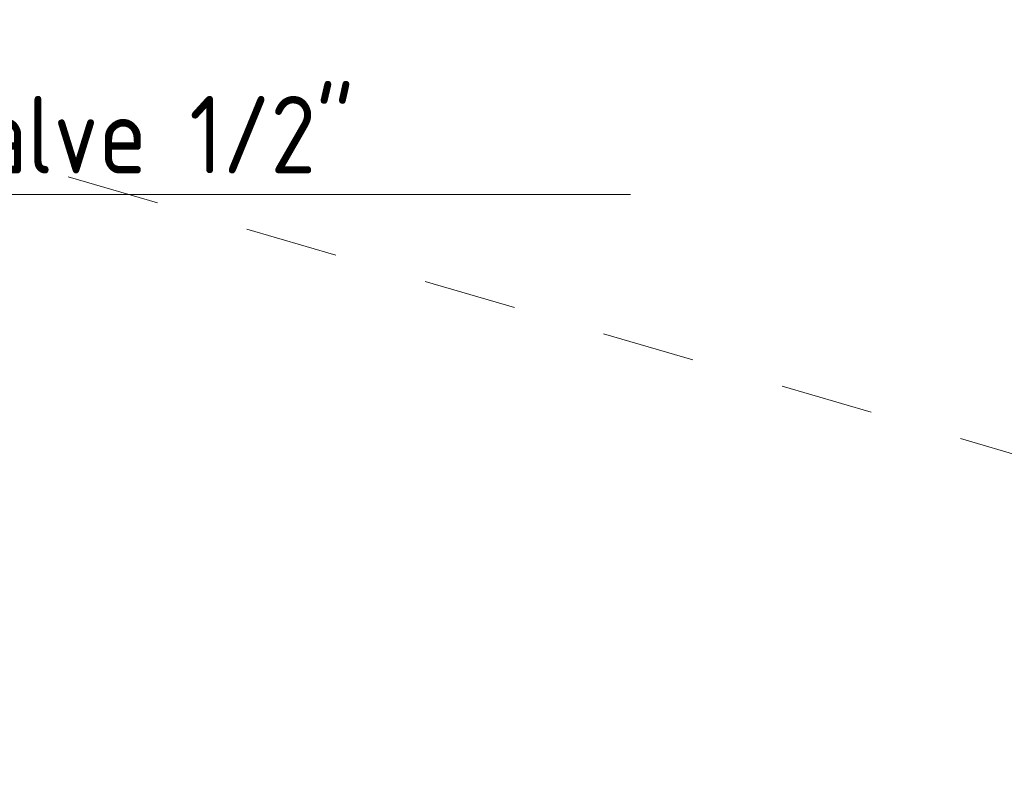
# Model space of a CAD drawing. Header units: millimetres. Extents: x 37081 to 77972, y -4495 to 22354.
# Tile 107 of 109: x 64515 to 66104, y 21148 to 22354. Entities that reach past the tile are written whole.
import ezdxf

# ---------------------------------------------------------------- set-up
doc = ezdxf.new("R2010")
doc.units = ezdxf.units.MM
doc.linetypes.add('ADSK_Скрыто', pattern=[300, 150, -150])
doc.layers.add('G-____-____-SYMB', color=111, linetype='ADSK_Скрыто', lineweight=20)
doc.layers.add('P-PIPE-____-IDEN', color=2, linetype='Continuous', lineweight=20)
doc.styles.add('GOST Common_1', font='GOST_Common.ttf', dxfattribs={"width": 0.9, "height": 125})

# ---------------------------------------------------------------- blocks, each defined once
blk = doc.blocks.new('ADSK_M_Арматура трубопроводов - ADSK_Наименование_Диаметр условный_40-1644324-_3D_ копия 2 копия 1')
at = {"layer": 'P-PIPE-____-IDEN'}
blk.add_line((1432.4, 14737.4), (3432.4, 14737.4), dxfattribs=at)

msp = doc.modelspace()

# ---------------------------------------------------------------- linework, layer by layer
at = {"layer": 'G-____-____-SYMB'}
msp.add_line((63730.2, 22353.8), (71871.2, 19966.1), dxfattribs=at)

# ---------------------------------------------------------------- block references
at = {"layer": 'P-PIPE-____-IDEN'}
msp.add_blockref('ADSK_M_Арматура трубопроводов - ADSK_Наименование_Диаметр условный_40-1644324-_3D_ копия 2 копия 1', (62068.4, 7334.5), dxfattribs=at)

# ---------------------------------------------------------------- texts
at = {"layer": 'P-PIPE-____-IDEN', "lineweight": 9, "insert": (63937.5, 22230.8), "char_height": 125, "width": 1352.848, "attachment_point": 1, "style": 'GOST Common_1'}
msp.add_mtext('Angle valve 1/2"', dxfattribs=at)

doc.saveas('drawing.dxf')
